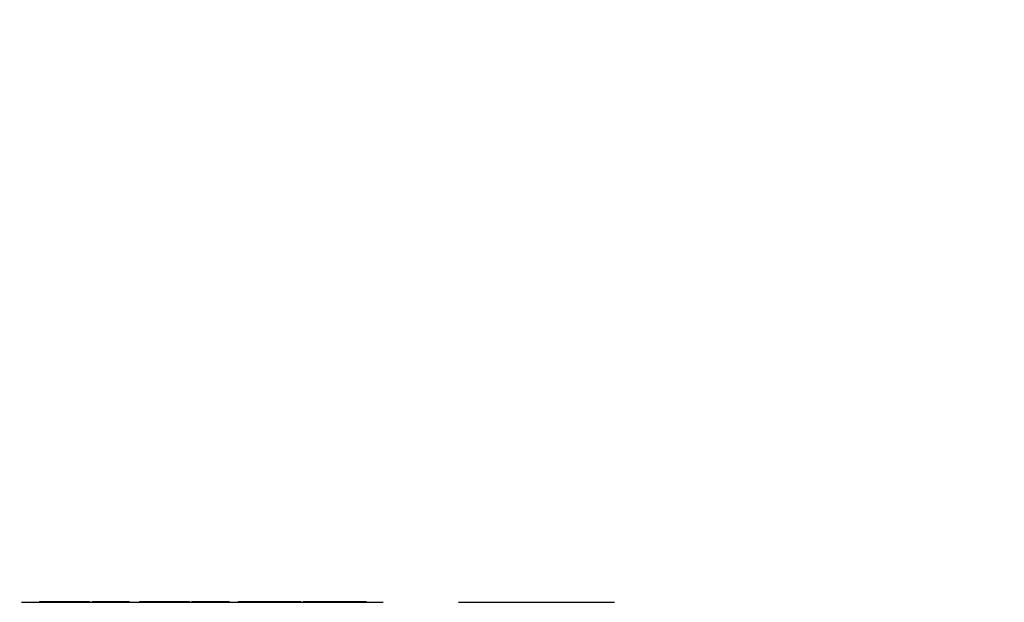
# Model space of a CAD drawing. Extents: x 0 to 16820, y 0 to 11880.
# Tile 76 of 85: x 10555 to 11017, y 6659 to 6932. Entities that reach past the tile are written whole.
import ezdxf

# ---------------------------------------------------------------- set-up
doc = ezdxf.new("R2010")
doc.units = 0
doc.header["$LTSCALE"] = 20
doc.layers.get('0').update_dxf_attribs({"linetype": 'CONTINUOUS'})
doc.styles.add('SLDTEXTSTYLE0', font='TXT', dxfattribs={"width": 0.605})
doc.dimstyles.new('SLDDIMSTYLE0', dxfattribs={"dimtxt": 100, "dimasz": 100, "dimexe": 0, "dimexo": 0.0625, "dimgap": 25, "dimtad": 1, "dimdec": 1, "dimrnd": 1e-09, "dimzin": 12, "dimtxsty": 'SLDTEXTSTYLE0', "dimsah": 1, "dimcen": 0, "dimazin": 3, "dimtfac": 1, "dimtofl": 0, "dimtmove": 0, "dimatfit": 3, "dimtolj": 1, "dimtzin": 12})
doc.dimstyles.new('SLDDIMSTYLE1', dxfattribs={"dimtxt": 100, "dimasz": 100, "dimexe": 0, "dimexo": 0.0625, "dimgap": 25, "dimtad": 1, "dimdec": 4, "dimlfac": 20, "dimzin": 12, "dimtxsty": 'SLDTEXTSTYLE0', "dimsah": 1, "dimcen": 0.09, "dimadec": 1, "dimazin": 3, "dimtfac": 1, "dimtofl": 0, "dimtmove": 0, "dimatfit": 3, "dimtolj": 1, "dimtzin": 12})

# ---------------------------------------------------------------- blocks, each defined once
blk = doc.blocks.new('_D_1')
at = {"color": 7, "linetype": 'CONTINUOUS'}
blk.add_line((11867.49, 8642.4), (8366, 6401.82), dxfattribs=at)
blk.add_solid([(11867.49, 8642.4), (11775.17, 8601.13), (11791.34, 8575.86)], dxfattribs=at)
at = {"color": 7, "linetype": 'CONTINUOUS', "insert": (9875.65, 7520.81), "char_height": 100, "attachment_point": 1, "rotation": 32.6149, "style": 'SLDTEXTSTYLE0'}
blk.add_mtext('R4157', dxfattribs=at)
blk = doc.blocks.new('_D_2')
at = {"color": 7, "linetype": 'CONTINUOUS'}
for p, q in [((4232.76, 7130.62), (3693.35, 7225.73)), ((8406, 6401.82), (13110.72, 6401.82))]:
    blk.add_line(p, q, dxfattribs=at)
blk.add_arc((8366, 6401.82), 4714.73, 0, 170, dxfattribs=at)
for points in [[(3722.9, 7220.52), (3756.05, 7316.05), (3726.56, 7321.58)], [(13080.72, 6401.82), (13094.66, 6501.97), (13064.66, 6501.66)]]:
    blk.add_solid(points, dxfattribs=at)
at = {"color": 7, "linetype": 'CONTINUOUS', "insert": (8646.6, 11239.4), "char_height": 100, "attachment_point": 1, "rotation": 355, "style": 'SLDTEXTSTYLE0'}
blk.add_mtext('170°', dxfattribs=at)

msp = doc.modelspace()

# ---------------------------------------------------------------- linework, layer by layer
at = {"color": 7, "linetype": 'CONTINUOUS'}
for p, q in [((10556.2468482, 6658.9197813), (10556.2468482, 6658.8197945)), ((10556.2468482, 6658.9197813), (10725.7469608, 6658.9197813)), ((10556.2468482, 6658.8197945), (10725.7469608, 6658.8197945)), ((10564.7469474, 6659.1197847), (10564.7469474, 6658.9197813)), ((10564.7469474, 6659.1197847), (10568.816991, 6659.1197847)), ((10568.816991, 6659.1197847), (10568.816991, 6658.9197813)), ((10568.816991, 6659.1197847), (10569.2468597, 6659.1197847)), ((10569.2468597, 6659.1197847), (10569.2468597, 6658.9197813)), ((10569.2468597, 6659.1197847), (10582.7468349, 6659.1197847)), ((10582.7468349, 6659.1197847), (10588.1470157, 6659.1197847)), ((10588.1470157, 6659.1197847), (10588.1470157, 6658.9197813)), ((10589.3469764, 6659.1197847), (10589.3469764, 6658.9197813)), ((10589.3469764, 6659.1197847), (10606.7470027, 6659.1197847)), ((10606.7470027, 6659.1197847), (10606.7470027, 6658.9197813)), ((10611.5468455, 6659.1197847), (10611.5468455, 6658.9197813)), ((10611.5468455, 6659.1197847), (10615.6171275, 6659.1197847)), ((10615.6171275, 6659.1197847), (10615.6171275, 6658.9197813)), ((10615.6171275, 6659.1197847), (10616.0469962, 6659.1197847)), ((10616.0469962, 6659.1197847), (10616.0469962, 6658.9197813)), ((10616.0469962, 6659.1197847), (10629.5469714, 6659.1197847)), ((10629.5469714, 6659.1197847), (10634.9469138, 6659.1197847)), ((10634.9469138, 6659.1197847), (10634.9469138, 6658.9197813)), ((10636.1468745, 6659.1197847), (10653.5469009, 6659.1197847)), ((10636.1468745, 6659.1197847), (10636.1468745, 6658.9197813)), ((10653.5469009, 6659.1197847), (10653.5469009, 6658.9197813)), ((10657.7468826, 6659.1197847), (10657.7468826, 6658.9197813)), ((10657.7468826, 6659.1197847), (10668.0370284, 6659.1197847)), ((10668.0370284, 6659.1197847), (10668.0370284, 6658.9197813)), ((10668.0370284, 6659.1197847), (10668.4568835, 6659.1197847)), ((10668.4568835, 6659.1197847), (10668.4568835, 6658.9197813)), ((10668.4568835, 6659.1197847), (10678.7470294, 6659.1197847)), ((10678.7470294, 6659.1197847), (10678.7470294, 6658.9197813)), ((10678.7470294, 6659.1197847), (10687.1469928, 6659.1197847)), ((10687.1469928, 6659.1197847), (10687.1469928, 6658.9197813)), ((10688.3469535, 6659.1197847), (10688.3469535, 6658.9197813)), ((10688.3469535, 6659.1197847), (10696.7469169, 6659.1197847)), ((10696.7469169, 6659.1197847), (10696.7469169, 6658.9197813)), ((10696.7469169, 6659.1197847), (10707.0368243, 6659.1197847)), ((10707.0368243, 6659.1197847), (10707.0368243, 6658.9197813)), ((10707.0368243, 6659.1197847), (10707.4569179, 6659.1197847)), ((10707.4569179, 6659.1197847), (10707.4569179, 6658.9197813)), ((10707.4569179, 6659.1197847), (10717.7468253, 6659.1197847)), ((10717.7468253, 6659.1197847), (10717.7468253, 6658.9197813)), ((10725.7469608, 6658.9197813), (10725.7469608, 6658.8197945)), ((10760.9969093, 6658.8197945), (10834.1890289, 6658.8197945))]:
    msp.add_line(p, q, dxfattribs=at)
at = {"color": 8, "linetype": 'CONTINUOUS'}
for p, q in [((10582.7468349, 6659.1197847), (10582.7468349, 6658.9197813)), ((10629.5469714, 6659.1197847), (10629.5469714, 6658.9197813))]:
    msp.add_line(p, q, dxfattribs=at)
at = {"color": 7, "linetype": 'CONTINUOUS'}
msp.add_arc((8365.9969283, 6401.8197952), 4157, 190, 170, dxfattribs=at)

# ---------------------------------------------------------------- dimensions: what is measured, and where the dimension line sits
dim = msp.add_angular_dim_2l(base=(8776.9122976, 11098.6039576), line1=((7345.1676267, 6401.8197952), (8365.9969283, 6401.8197952)), line2=((4272.1510991, 7123.6752698), (6796.21337, 6678.6149904)), dimstyle='SLDDIMSTYLE1', dxfattribs=at)
dim.commit()
dim.dimension.update_dxf_attribs({"geometry": '_D_2', "text_midpoint": (8776.9122976, 11098.6039576), "dimtype": 162})
dim = msp.add_radius_dim(center=(8365.9969283, 6401.8197952), mpoint=(11867.4903821, 8642.3984244), dimstyle='SLDDIMSTYLE0', dxfattribs=at)
dim.commit()
dim.dimension.update_dxf_attribs({"geometry": '_D_1', "text_midpoint": (10116.7438552, 7522.1093098), "dimtype": 164})

doc.saveas('drawing.dxf')
